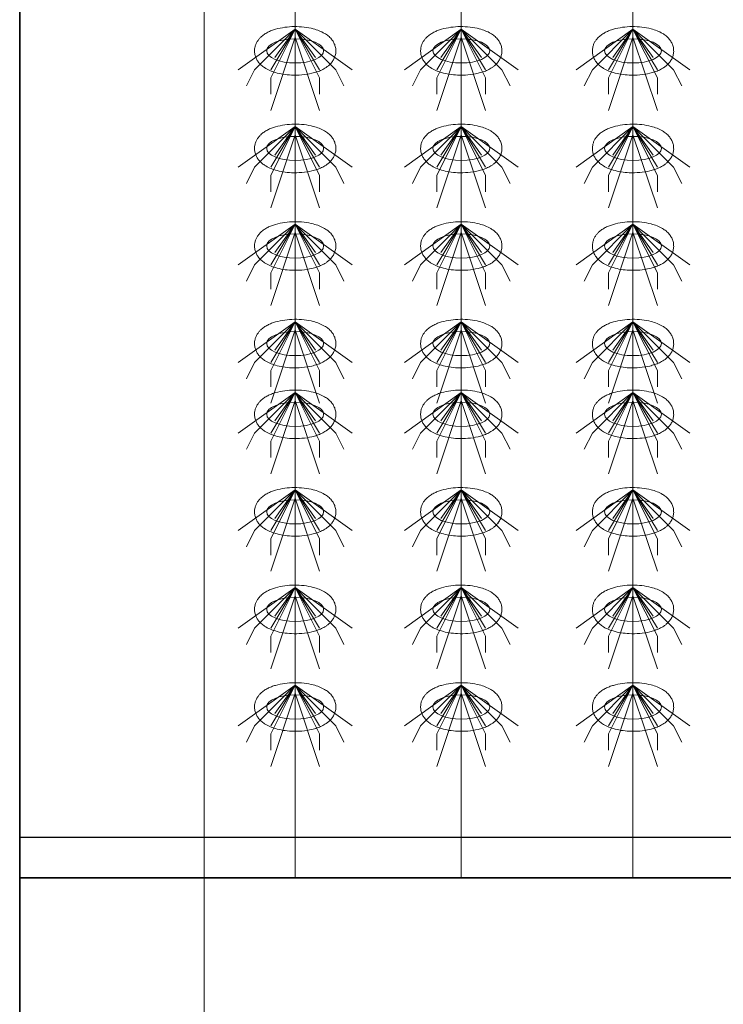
# Model space of a CAD drawing. Header units: metres. Extents: x 703769 to 722343, y 4313031 to 4317457.
# Tile 8 of 256: x 707623.93 to 707629.12, y 4313301.2 to 4313308.46. Entities that reach past the tile are written whole.
import ezdxf

# ---------------------------------------------------------------- set-up
doc = ezdxf.new("R2010")
doc.units = ezdxf.units.M
doc.header["$LTSCALE"] = 0.5
for name, color, linetype, lineweight in [('00回流污泥管', 4, 'Continuous', 9), ('粗实线层', 7, 'Continuous', 35), ('设备', 6, 'Continuous', 18)]:
    doc.layers.add(name, color=color, linetype=linetype, lineweight=lineweight)

# ---------------------------------------------------------------- blocks, each defined once
blk = doc.blocks.new('hh_1')
at = {"layer": '设备'}
for p, q in [((-268840, 164960), (-268910, 164910)), ((-268840, 164960), (-268890, 164910)), ((-268840, 164960), (-268870, 164900)), ((-268840, 164960), (-268870, 164910)), ((-268840, 164960), (-268865, 164925)), ((-268840, 164960), (-268790, 164910)), ((-268840, 164960), (-268815, 164925)), ((-268840, 164960), (-268770, 164910)), ((-268840, 164960), (-268810, 164910)), ((-268840, 164960), (-268810, 164900)), ((-268840, 164950), (-268870, 164860)), ((-268840, 164950), (-268810, 164860)), ((-268890, 164910), (-268900, 164890)), ((-268790, 164910), (-268780, 164890)), ((-268870, 164900), (-268870, 164880)), ((-268810, 164900), (-268810, 164880))]:
    blk.add_line(p, q, dxfattribs=at)
blk = doc.blocks.new('dawda')
at = {"color": 7}
for p, q in [((521541.6, 30973.4), (521541.6, 33623.4)), ((521541.6, 31373.4), (525541.6, 31373.4))]:
    blk.add_line(p, q, dxfattribs=at)
at = {"color": 7, "linetype": 'ByBlock', "lineweight": 30}
for p, q in [((521541.6, 31423.4), (525541.6, 31423.4)), ((521846.6, 31373.4), (525541.6, 31373.4))]:
    blk.add_line(p, q, dxfattribs=at)
at = {"layer": '00回流污泥管', "color": 7}
blk.add_line((521768.8, 33249.3), (521768.8, 29996.6), dxfattribs=at)
at = {"layer": '设备', "color": 7}
for p, q in [((521880.6, 33373.4), (521880.6, 31373.4)), ((522085, 33373.4), (522085, 31373.4)), ((522296.3, 33373.4), (522296.3, 31373.4))]:
    blk.add_line(p, q, dxfattribs=at)
for centre in [(521880.6, 32390.6), (522085, 32390.6), (522296.3, 32390.6), (521880.6, 32270.6), (522085, 32270.6), (522296.3, 32270.6), (521880.6, 32150.6), (522085, 32150.6), (522296.3, 32150.6), (521880.6, 32030.6), (522085, 32030.6), (522296.3, 32030.6), (521880.6, 31943.6), (522085, 31943.6), (522296.3, 31943.6), (521880.6, 31823.6), (521880.6, 31823.6), (522085, 31823.6), (522085, 31823.6), (522296.3, 31823.6), (522296.3, 31823.6), (521880.6, 31703.6), (522085, 31703.6), (522296.3, 31703.6), (521880.6, 31583.6), (522085, 31583.6), (522296.3, 31583.6)]:
    blk.add_ellipse(centre, major_axis=(-35, 0), ratio=0.42498, dxfattribs=at)
for points in [[(521830.6, 32390.6), (521830.6, 32392), (521830.7, 32393.3), (521831.3, 32396), (521831.7, 32397.3), (521832.6, 32399.8), (521833.2, 32400.9), (521834.5, 32403), (521835.2, 32404), (521836.7, 32405.8), (521837.4, 32406.7), (521839.6, 32408.7), (521840.9, 32409.8), (521843.8, 32411.7), (521845.3, 32412.6), (521848.3, 32414.2), (521849.9, 32414.9), (521853.1, 32416.1), (521854.8, 32416.7), (521860.1, 32418.2), (521863.8, 32419), (521871.6, 32420.1), (521875.6, 32420.4), (521883.6, 32420.5), (521887.6, 32420.3), (521895.4, 32419.4), (521899.2, 32418.7), (521905.4, 32417.1), (521907.8, 32416.3), (521912.5, 32414.4), (521914.7, 32413.3), (521918.4, 32411.2), (521919.9, 32410.2), (521922.7, 32407.9), (521924, 32406.6), (521926.1, 32404), (521927, 32402.8), (521928.5, 32400.2), (521929.1, 32398.7), (521930.1, 32395.7), (521930.5, 32394), (521930.7, 32390.7), (521930.7, 32389), (521930.2, 32385.7), (521929.7, 32384.1), (521928.6, 32381.2), (521927.9, 32379.8), (521926.3, 32377.3), (521925.4, 32376.2), (521923.6, 32374.2), (521922.6, 32373.2), (521920.6, 32371.5), (521919.6, 32370.8), (521916.8, 32368.9), (521915, 32367.9), (521911.3, 32366.2), (521909.4, 32365.4), (521905.4, 32364.1), (521903.4, 32363.5), (521897.3, 32362), (521893.1, 32361.4), (521884.6, 32360.7), (521880.3, 32360.6), (521872.6, 32360.9), (521869.2, 32361.3), (521862.5, 32362.4), (521859.3, 32363.1), (521853.8, 32364.7), (521851.5, 32365.5), (521847.1, 32367.5), (521845, 32368.6), (521841.5, 32370.9), (521840.2, 32371.9), (521837.6, 32374.3), (521836.3, 32375.6), (521834.4, 32378.2), (521833.6, 32379.4), (521832.3, 32382.1), (521831.7, 32383.5), (521830.9, 32386.6), (521830.7, 32388.2), (521830.6, 32390.1), (521830.6, 32390.3), (521830.6, 32390.6)], [(522035, 32390.6), (522035, 32392), (522035.1, 32393.3), (522035.6, 32396), (522036, 32397.3), (522037, 32399.8), (522037.6, 32400.9), (522038.8, 32403), (522039.5, 32404), (522041, 32405.8), (522041.8, 32406.7), (522043.9, 32408.7), (522045.3, 32409.8), (522048.2, 32411.7), (522049.6, 32412.6), (522052.7, 32414.2), (522054.3, 32414.9), (522057.5, 32416.1), (522059.1, 32416.7), (522064.4, 32418.2), (522068.2, 32419), (522075.9, 32420.1), (522079.9, 32420.4), (522087.9, 32420.5), (522091.9, 32420.3), (522099.7, 32419.4), (522103.6, 32418.7), (522109.7, 32417.1), (522112.2, 32416.3), (522116.8, 32414.4), (522119.1, 32413.3), (522122.7, 32411.2), (522124.2, 32410.2), (522127, 32407.9), (522128.4, 32406.6), (522130.5, 32404), (522131.3, 32402.8), (522132.8, 32400.2), (522133.5, 32398.7), (522134.5, 32395.7), (522134.8, 32394), (522135.1, 32390.7), (522135, 32389), (522134.5, 32385.7), (522134.1, 32384.1), (522132.9, 32381.2), (522132.2, 32379.8), (522130.6, 32377.3), (522129.8, 32376.2), (522127.9, 32374.2), (522127, 32373.2), (522125, 32371.5), (522123.9, 32370.8), (522121.1, 32368.9), (522119.3, 32367.9), (522115.6, 32366.2), (522113.7, 32365.4), (522109.8, 32364.1), (522107.7, 32363.5), (522101.6, 32362), (522097.5, 32361.4), (522089, 32360.7), (522084.7, 32360.6), (522077, 32360.9), (522073.5, 32361.3), (522066.9, 32362.4), (522063.7, 32363.1), (522058.2, 32364.7), (522055.9, 32365.5), (522051.5, 32367.5), (522049.3, 32368.6), (522045.9, 32370.9), (522044.5, 32371.9), (522041.9, 32374.3), (522040.7, 32375.6), (522038.7, 32378.2), (522038, 32379.4), (522036.6, 32382.1), (522036.1, 32383.5), (522035.3, 32386.6), (522035, 32388.2), (522035, 32390.1), (522035, 32390.3), (522035, 32390.6)], [(522246.3, 32390.6), (522246.3, 32392), (522246.4, 32393.3), (522247, 32396), (522247.4, 32397.3), (522248.3, 32399.8), (522248.9, 32400.9), (522250.2, 32403), (522250.9, 32404), (522252.4, 32405.8), (522253.1, 32406.7), (522255.3, 32408.7), (522256.6, 32409.8), (522259.5, 32411.7), (522261, 32412.6), (522264, 32414.2), (522265.6, 32414.9), (522268.8, 32416.1), (522270.5, 32416.7), (522275.8, 32418.2), (522279.5, 32419), (522287.3, 32420.1), (522291.3, 32420.4), (522299.3, 32420.5), (522303.3, 32420.3), (522311.1, 32419.4), (522314.9, 32418.7), (522321.1, 32417.1), (522323.5, 32416.3), (522328.2, 32414.4), (522330.4, 32413.3), (522334.1, 32411.2), (522335.6, 32410.2), (522338.4, 32407.9), (522339.7, 32406.6), (522341.8, 32404), (522342.7, 32402.8), (522344.2, 32400.2), (522344.8, 32398.7), (522345.8, 32395.7), (522346.2, 32394), (522346.4, 32390.7), (522346.4, 32389), (522345.9, 32385.7), (522345.4, 32384.1), (522344.3, 32381.2), (522343.6, 32379.8), (522342, 32377.3), (522341.1, 32376.2), (522339.3, 32374.2), (522338.3, 32373.2), (522336.3, 32371.5), (522335.3, 32370.8), (522332.5, 32368.9), (522330.7, 32367.9), (522327, 32366.2), (522325.1, 32365.4), (522321.1, 32364.1), (522319.1, 32363.5), (522313, 32362), (522308.8, 32361.4), (522300.3, 32360.7), (522296, 32360.6), (522288.3, 32360.9), (522284.9, 32361.3), (522278.2, 32362.4), (522275, 32363.1), (522269.5, 32364.7), (522267.2, 32365.5), (522262.8, 32367.5), (522260.7, 32368.6), (522257.2, 32370.9), (522255.9, 32371.9), (522253.3, 32374.3), (522252, 32375.6), (522250.1, 32378.2), (522249.3, 32379.4), (522248, 32382.1), (522247.4, 32383.5), (522246.6, 32386.6), (522246.4, 32388.2), (522246.3, 32390.1), (522246.3, 32390.3), (522246.3, 32390.6)], [(521830.6, 32270.6), (521830.6, 32272), (521830.7, 32273.3), (521831.3, 32276), (521831.7, 32277.3), (521832.6, 32279.8), (521833.2, 32280.9), (521834.5, 32283), (521835.2, 32284), (521836.7, 32285.8), (521837.4, 32286.7), (521839.6, 32288.7), (521840.9, 32289.8), (521843.8, 32291.7), (521845.3, 32292.6), (521848.3, 32294.2), (521849.9, 32294.9), (521853.1, 32296.1), (521854.8, 32296.7), (521860.1, 32298.2), (521863.8, 32299), (521871.6, 32300.1), (521875.6, 32300.4), (521883.6, 32300.5), (521887.6, 32300.3), (521895.4, 32299.4), (521899.2, 32298.7), (521905.4, 32297.1), (521907.8, 32296.3), (521912.5, 32294.4), (521914.7, 32293.3), (521918.4, 32291.2), (521919.9, 32290.2), (521922.7, 32287.9), (521924, 32286.6), (521926.1, 32284), (521927, 32282.8), (521928.5, 32280.2), (521929.1, 32278.7), (521930.1, 32275.7), (521930.5, 32274), (521930.7, 32270.7), (521930.7, 32269), (521930.2, 32265.7), (521929.7, 32264.1), (521928.6, 32261.2), (521927.9, 32259.8), (521926.3, 32257.3), (521925.4, 32256.2), (521923.6, 32254.2), (521922.6, 32253.2), (521920.6, 32251.5), (521919.6, 32250.8), (521916.8, 32248.9), (521915, 32247.9), (521911.3, 32246.2), (521909.4, 32245.4), (521905.4, 32244.1), (521903.4, 32243.5), (521897.3, 32242), (521893.1, 32241.4), (521884.6, 32240.7), (521880.3, 32240.6), (521872.6, 32240.9), (521869.2, 32241.3), (521862.5, 32242.4), (521859.3, 32243.1), (521853.8, 32244.7), (521851.5, 32245.5), (521847.1, 32247.5), (521845, 32248.6), (521841.5, 32250.9), (521840.2, 32251.9), (521837.6, 32254.3), (521836.3, 32255.6), (521834.4, 32258.2), (521833.6, 32259.4), (521832.3, 32262.1), (521831.7, 32263.5), (521830.9, 32266.6), (521830.7, 32268.2), (521830.6, 32270.1), (521830.6, 32270.3), (521830.6, 32270.6)], [(522035, 32270.6), (522035, 32272), (522035.1, 32273.3), (522035.6, 32276), (522036, 32277.3), (522037, 32279.8), (522037.6, 32280.9), (522038.8, 32283), (522039.5, 32284), (522041, 32285.8), (522041.8, 32286.7), (522043.9, 32288.7), (522045.3, 32289.8), (522048.2, 32291.7), (522049.6, 32292.6), (522052.7, 32294.2), (522054.3, 32294.9), (522057.5, 32296.1), (522059.1, 32296.7), (522064.4, 32298.2), (522068.2, 32299), (522075.9, 32300.1), (522079.9, 32300.4), (522087.9, 32300.5), (522091.9, 32300.3), (522099.7, 32299.4), (522103.6, 32298.7), (522109.7, 32297.1), (522112.2, 32296.3), (522116.8, 32294.4), (522119.1, 32293.3), (522122.7, 32291.2), (522124.2, 32290.2), (522127, 32287.9), (522128.4, 32286.6), (522130.5, 32284), (522131.3, 32282.8), (522132.8, 32280.2), (522133.5, 32278.7), (522134.5, 32275.7), (522134.8, 32274), (522135.1, 32270.7), (522135, 32269), (522134.5, 32265.7), (522134.1, 32264.1), (522132.9, 32261.2), (522132.2, 32259.8), (522130.6, 32257.3), (522129.8, 32256.2), (522127.9, 32254.2), (522127, 32253.2), (522125, 32251.5), (522123.9, 32250.8), (522121.1, 32248.9), (522119.3, 32247.9), (522115.6, 32246.2), (522113.7, 32245.4), (522109.8, 32244.1), (522107.7, 32243.5), (522101.6, 32242), (522097.5, 32241.4), (522089, 32240.7), (522084.7, 32240.6), (522077, 32240.9), (522073.5, 32241.3), (522066.9, 32242.4), (522063.7, 32243.1), (522058.2, 32244.7), (522055.9, 32245.5), (522051.5, 32247.5), (522049.3, 32248.6), (522045.9, 32250.9), (522044.5, 32251.9), (522041.9, 32254.3), (522040.7, 32255.6), (522038.7, 32258.2), (522038, 32259.4), (522036.6, 32262.1), (522036.1, 32263.5), (522035.3, 32266.6), (522035, 32268.2), (522035, 32270.1), (522035, 32270.3), (522035, 32270.6)], [(522246.3, 32270.6), (522246.3, 32272), (522246.4, 32273.3), (522247, 32276), (522247.4, 32277.3), (522248.3, 32279.8), (522248.9, 32280.9), (522250.2, 32283), (522250.9, 32284), (522252.4, 32285.8), (522253.1, 32286.7), (522255.3, 32288.7), (522256.6, 32289.8), (522259.5, 32291.7), (522261, 32292.6), (522264, 32294.2), (522265.6, 32294.9), (522268.8, 32296.1), (522270.5, 32296.7), (522275.8, 32298.2), (522279.5, 32299), (522287.3, 32300.1), (522291.3, 32300.4), (522299.3, 32300.5), (522303.3, 32300.3), (522311.1, 32299.4), (522314.9, 32298.7), (522321.1, 32297.1), (522323.5, 32296.3), (522328.2, 32294.4), (522330.4, 32293.3), (522334.1, 32291.2), (522335.6, 32290.2), (522338.4, 32287.9), (522339.7, 32286.6), (522341.8, 32284), (522342.7, 32282.8), (522344.2, 32280.2), (522344.8, 32278.7), (522345.8, 32275.7), (522346.2, 32274), (522346.4, 32270.7), (522346.4, 32269), (522345.9, 32265.7), (522345.4, 32264.1), (522344.3, 32261.2), (522343.6, 32259.8), (522342, 32257.3), (522341.1, 32256.2), (522339.3, 32254.2), (522338.3, 32253.2), (522336.3, 32251.5), (522335.3, 32250.8), (522332.5, 32248.9), (522330.7, 32247.9), (522327, 32246.2), (522325.1, 32245.4), (522321.1, 32244.1), (522319.1, 32243.5), (522313, 32242), (522308.8, 32241.4), (522300.3, 32240.7), (522296, 32240.6), (522288.3, 32240.9), (522284.9, 32241.3), (522278.2, 32242.4), (522275, 32243.1), (522269.5, 32244.7), (522267.2, 32245.5), (522262.8, 32247.5), (522260.7, 32248.6), (522257.2, 32250.9), (522255.9, 32251.9), (522253.3, 32254.3), (522252, 32255.6), (522250.1, 32258.2), (522249.3, 32259.4), (522248, 32262.1), (522247.4, 32263.5), (522246.6, 32266.6), (522246.4, 32268.2), (522246.3, 32270.1), (522246.3, 32270.3), (522246.3, 32270.6)], [(521830.6, 32150.6), (521830.6, 32152), (521830.7, 32153.3), (521831.3, 32156), (521831.7, 32157.3), (521832.6, 32159.8), (521833.2, 32160.9), (521834.5, 32163), (521835.2, 32164), (521836.7, 32165.8), (521837.4, 32166.7), (521839.6, 32168.7), (521840.9, 32169.8), (521843.8, 32171.7), (521845.3, 32172.6), (521848.3, 32174.2), (521849.9, 32174.9), (521853.1, 32176.1), (521854.8, 32176.7), (521860.1, 32178.2), (521863.8, 32179), (521871.6, 32180.1), (521875.6, 32180.4), (521883.6, 32180.5), (521887.6, 32180.3), (521895.4, 32179.4), (521899.2, 32178.7), (521905.4, 32177.1), (521907.8, 32176.3), (521912.5, 32174.4), (521914.7, 32173.3), (521918.4, 32171.2), (521919.9, 32170.2), (521922.7, 32167.9), (521924, 32166.6), (521926.1, 32164), (521927, 32162.8), (521928.5, 32160.2), (521929.1, 32158.7), (521930.1, 32155.7), (521930.5, 32154), (521930.7, 32150.7), (521930.7, 32149), (521930.2, 32145.7), (521929.7, 32144.1), (521928.6, 32141.2), (521927.9, 32139.8), (521926.3, 32137.3), (521925.4, 32136.2), (521923.6, 32134.2), (521922.6, 32133.2), (521920.6, 32131.5), (521919.6, 32130.8), (521916.8, 32128.9), (521915, 32127.9), (521911.3, 32126.2), (521909.4, 32125.4), (521905.4, 32124.1), (521903.4, 32123.5), (521897.3, 32122), (521893.1, 32121.4), (521884.6, 32120.7), (521880.3, 32120.6), (521872.6, 32120.9), (521869.2, 32121.3), (521862.5, 32122.4), (521859.3, 32123.1), (521853.8, 32124.7), (521851.5, 32125.5), (521847.1, 32127.5), (521845, 32128.6), (521841.5, 32130.9), (521840.2, 32131.9), (521837.6, 32134.3), (521836.3, 32135.6), (521834.4, 32138.2), (521833.6, 32139.4), (521832.3, 32142.1), (521831.7, 32143.5), (521830.9, 32146.6), (521830.7, 32148.2), (521830.6, 32150.1), (521830.6, 32150.3), (521830.6, 32150.6)], [(522035, 32150.6), (522035, 32152), (522035.1, 32153.3), (522035.6, 32156), (522036, 32157.3), (522037, 32159.8), (522037.6, 32160.9), (522038.8, 32163), (522039.5, 32164), (522041, 32165.8), (522041.8, 32166.7), (522043.9, 32168.7), (522045.3, 32169.8), (522048.2, 32171.7), (522049.6, 32172.6), (522052.7, 32174.2), (522054.3, 32174.9), (522057.5, 32176.1), (522059.1, 32176.7), (522064.4, 32178.2), (522068.2, 32179), (522075.9, 32180.1), (522079.9, 32180.4), (522087.9, 32180.5), (522091.9, 32180.3), (522099.7, 32179.4), (522103.6, 32178.7), (522109.7, 32177.1), (522112.2, 32176.3), (522116.8, 32174.4), (522119.1, 32173.3), (522122.7, 32171.2), (522124.2, 32170.2), (522127, 32167.9), (522128.4, 32166.6), (522130.5, 32164), (522131.3, 32162.8), (522132.8, 32160.2), (522133.5, 32158.7), (522134.5, 32155.7), (522134.8, 32154), (522135.1, 32150.7), (522135, 32149), (522134.5, 32145.7), (522134.1, 32144.1), (522132.9, 32141.2), (522132.2, 32139.8), (522130.6, 32137.3), (522129.8, 32136.2), (522127.9, 32134.2), (522127, 32133.2), (522125, 32131.5), (522123.9, 32130.8), (522121.1, 32128.9), (522119.3, 32127.9), (522115.6, 32126.2), (522113.7, 32125.4), (522109.8, 32124.1), (522107.7, 32123.5), (522101.6, 32122), (522097.5, 32121.4), (522089, 32120.7), (522084.7, 32120.6), (522077, 32120.9), (522073.5, 32121.3), (522066.9, 32122.4), (522063.7, 32123.1), (522058.2, 32124.7), (522055.9, 32125.5), (522051.5, 32127.5), (522049.3, 32128.6), (522045.9, 32130.9), (522044.5, 32131.9), (522041.9, 32134.3), (522040.7, 32135.6), (522038.7, 32138.2), (522038, 32139.4), (522036.6, 32142.1), (522036.1, 32143.5), (522035.3, 32146.6), (522035, 32148.2), (522035, 32150.1), (522035, 32150.3), (522035, 32150.6)], [(522246.3, 32150.6), (522246.3, 32152), (522246.4, 32153.3), (522247, 32156), (522247.4, 32157.3), (522248.3, 32159.8), (522248.9, 32160.9), (522250.2, 32163), (522250.9, 32164), (522252.4, 32165.8), (522253.1, 32166.7), (522255.3, 32168.7), (522256.6, 32169.8), (522259.5, 32171.7), (522261, 32172.6), (522264, 32174.2), (522265.6, 32174.9), (522268.8, 32176.1), (522270.5, 32176.7), (522275.8, 32178.2), (522279.5, 32179), (522287.3, 32180.1), (522291.3, 32180.4), (522299.3, 32180.5), (522303.3, 32180.3), (522311.1, 32179.4), (522314.9, 32178.7), (522321.1, 32177.1), (522323.5, 32176.3), (522328.2, 32174.4), (522330.4, 32173.3), (522334.1, 32171.2), (522335.6, 32170.2), (522338.4, 32167.9), (522339.7, 32166.6), (522341.8, 32164), (522342.7, 32162.8), (522344.2, 32160.2), (522344.8, 32158.7), (522345.8, 32155.7), (522346.2, 32154), (522346.4, 32150.7), (522346.4, 32149), (522345.9, 32145.7), (522345.4, 32144.1), (522344.3, 32141.2), (522343.6, 32139.8), (522342, 32137.3), (522341.1, 32136.2), (522339.3, 32134.2), (522338.3, 32133.2), (522336.3, 32131.5), (522335.3, 32130.8), (522332.5, 32128.9), (522330.7, 32127.9), (522327, 32126.2), (522325.1, 32125.4), (522321.1, 32124.1), (522319.1, 32123.5), (522313, 32122), (522308.8, 32121.4), (522300.3, 32120.7), (522296, 32120.6), (522288.3, 32120.9), (522284.9, 32121.3), (522278.2, 32122.4), (522275, 32123.1), (522269.5, 32124.7), (522267.2, 32125.5), (522262.8, 32127.5), (522260.7, 32128.6), (522257.2, 32130.9), (522255.9, 32131.9), (522253.3, 32134.3), (522252, 32135.6), (522250.1, 32138.2), (522249.3, 32139.4), (522248, 32142.1), (522247.4, 32143.5), (522246.6, 32146.6), (522246.4, 32148.2), (522246.3, 32150.1), (522246.3, 32150.3), (522246.3, 32150.6)], [(521830.6, 32030.6), (521830.6, 32032), (521830.7, 32033.3), (521831.3, 32036), (521831.7, 32037.3), (521832.6, 32039.8), (521833.2, 32040.9), (521834.5, 32043), (521835.2, 32044), (521836.7, 32045.8), (521837.4, 32046.7), (521839.6, 32048.7), (521840.9, 32049.8), (521843.8, 32051.7), (521845.3, 32052.6), (521848.3, 32054.2), (521849.9, 32054.9), (521853.1, 32056.1), (521854.8, 32056.7), (521860.1, 32058.2), (521863.8, 32059), (521871.6, 32060.1), (521875.6, 32060.4), (521883.6, 32060.5), (521887.6, 32060.3), (521895.4, 32059.4), (521899.2, 32058.7), (521905.4, 32057.1), (521907.8, 32056.3), (521912.5, 32054.4), (521914.7, 32053.3), (521918.4, 32051.2), (521919.9, 32050.2), (521922.7, 32047.9), (521924, 32046.6), (521926.1, 32044), (521927, 32042.8), (521928.5, 32040.2), (521929.1, 32038.7), (521930.1, 32035.7), (521930.5, 32034), (521930.7, 32030.7), (521930.7, 32029), (521930.2, 32025.7), (521929.7, 32024.1), (521928.6, 32021.2), (521927.9, 32019.8), (521926.3, 32017.3), (521925.4, 32016.2), (521923.6, 32014.2), (521922.6, 32013.2), (521920.6, 32011.5), (521919.6, 32010.8), (521916.8, 32008.9), (521915, 32007.9), (521911.3, 32006.2), (521909.4, 32005.4), (521905.4, 32004.1), (521903.4, 32003.5), (521897.3, 32002), (521893.1, 32001.4), (521884.6, 32000.7), (521880.3, 32000.6), (521872.6, 32000.9), (521869.2, 32001.3), (521862.5, 32002.4), (521859.3, 32003.1), (521853.8, 32004.7), (521851.5, 32005.5), (521847.1, 32007.5), (521845, 32008.6), (521841.5, 32010.9), (521840.2, 32011.9), (521837.6, 32014.3), (521836.3, 32015.6), (521834.4, 32018.2), (521833.6, 32019.4), (521832.3, 32022.1), (521831.7, 32023.5), (521830.9, 32026.6), (521830.7, 32028.2), (521830.6, 32030.1), (521830.6, 32030.3), (521830.6, 32030.6)], [(522035, 32030.6), (522035, 32032), (522035.1, 32033.3), (522035.6, 32036), (522036, 32037.3), (522037, 32039.8), (522037.6, 32040.9), (522038.8, 32043), (522039.5, 32044), (522041, 32045.8), (522041.8, 32046.7), (522043.9, 32048.7), (522045.3, 32049.8), (522048.2, 32051.7), (522049.6, 32052.6), (522052.7, 32054.2), (522054.3, 32054.9), (522057.5, 32056.1), (522059.1, 32056.7), (522064.4, 32058.2), (522068.2, 32059), (522075.9, 32060.1), (522079.9, 32060.4), (522087.9, 32060.5), (522091.9, 32060.3), (522099.7, 32059.4), (522103.6, 32058.7), (522109.7, 32057.1), (522112.2, 32056.3), (522116.8, 32054.4), (522119.1, 32053.3), (522122.8, 32051.2), (522124.2, 32050.2), (522127, 32047.9), (522128.4, 32046.6), (522130.5, 32044), (522131.3, 32042.8), (522132.8, 32040.2), (522133.5, 32038.7), (522134.5, 32035.7), (522134.8, 32034), (522135.1, 32030.7), (522135, 32029), (522134.5, 32025.7), (522134.1, 32024.1), (522132.9, 32021.2), (522132.2, 32019.8), (522130.6, 32017.3), (522129.8, 32016.2), (522127.9, 32014.2), (522127, 32013.2), (522125, 32011.5), (522123.9, 32010.8), (522121.1, 32008.9), (522119.4, 32007.9), (522115.6, 32006.2), (522113.7, 32005.4), (522109.8, 32004.1), (522107.7, 32003.5), (522101.7, 32002), (522097.5, 32001.4), (522089, 32000.7), (522084.7, 32000.6), (522077, 32000.9), (522073.5, 32001.3), (522066.9, 32002.4), (522063.7, 32003.1), (522058.2, 32004.7), (522055.9, 32005.5), (522051.5, 32007.5), (522049.3, 32008.6), (522045.9, 32010.9), (522044.5, 32011.9), (522041.9, 32014.3), (522040.7, 32015.6), (522038.7, 32018.2), (522038, 32019.4), (522036.6, 32022.1), (522036.1, 32023.5), (522035.3, 32026.6), (522035, 32028.2), (522035, 32030.1), (522035, 32030.3), (522035, 32030.6)], [(522246.3, 32030.6), (522246.3, 32032), (522246.4, 32033.3), (522247, 32036), (522247.4, 32037.3), (522248.3, 32039.8), (522248.9, 32040.9), (522250.2, 32043), (522250.9, 32044), (522252.4, 32045.8), (522253.1, 32046.7), (522255.3, 32048.7), (522256.6, 32049.8), (522259.5, 32051.7), (522261, 32052.6), (522264, 32054.2), (522265.6, 32054.9), (522268.8, 32056.1), (522270.5, 32056.7), (522275.8, 32058.2), (522279.5, 32059), (522287.3, 32060.1), (522291.3, 32060.4), (522299.3, 32060.5), (522303.3, 32060.3), (522311.1, 32059.4), (522314.9, 32058.7), (522321.1, 32057.1), (522323.5, 32056.3), (522328.2, 32054.4), (522330.4, 32053.3), (522334.1, 32051.2), (522335.6, 32050.2), (522338.4, 32047.9), (522339.7, 32046.6), (522341.8, 32044), (522342.7, 32042.8), (522344.2, 32040.2), (522344.8, 32038.7), (522345.8, 32035.7), (522346.2, 32034), (522346.4, 32030.7), (522346.4, 32029), (522345.9, 32025.7), (522345.4, 32024.1), (522344.3, 32021.2), (522343.6, 32019.8), (522342, 32017.3), (522341.1, 32016.2), (522339.3, 32014.2), (522338.3, 32013.2), (522336.3, 32011.5), (522335.3, 32010.8), (522332.5, 32008.9), (522330.7, 32007.9), (522327, 32006.2), (522325.1, 32005.4), (522321.1, 32004.1), (522319.1, 32003.5), (522313, 32002), (522308.8, 32001.4), (522300.4, 32000.7), (522296, 32000.6), (522288.3, 32000.9), (522284.9, 32001.3), (522278.2, 32002.4), (522275, 32003.1), (522269.5, 32004.7), (522267.2, 32005.5), (522262.8, 32007.5), (522260.7, 32008.6), (522257.2, 32010.9), (522255.9, 32011.9), (522253.3, 32014.3), (522252, 32015.6), (522250.1, 32018.2), (522249.3, 32019.4), (522248, 32022.1), (522247.4, 32023.5), (522246.6, 32026.6), (522246.4, 32028.2), (522246.3, 32030.1), (522246.3, 32030.3), (522246.3, 32030.6)], [(521830.6, 31943.6), (521830.6, 31945), (521830.7, 31946.4), (521831.3, 31949.1), (521831.7, 31950.4), (521832.6, 31952.8), (521833.2, 31954), (521834.5, 31956.1), (521835.2, 31957.1), (521836.7, 31958.9), (521837.4, 31959.7), (521839.6, 31961.7), (521840.9, 31962.8), (521843.8, 31964.8), (521845.3, 31965.7), (521848.3, 31967.2), (521849.9, 31967.9), (521853.1, 31969.2), (521854.8, 31969.7), (521860.1, 31971.3), (521863.8, 31972.1), (521871.6, 31973.2), (521875.6, 31973.4), (521883.6, 31973.5), (521887.6, 31973.3), (521895.4, 31972.4), (521899.2, 31971.7), (521905.4, 31970.1), (521907.8, 31969.3), (521912.5, 31967.5), (521914.7, 31966.4), (521918.4, 31964.2), (521919.9, 31963.2), (521922.7, 31960.9), (521924, 31959.6), (521926.1, 31957), (521927, 31955.8), (521928.5, 31953.2), (521929.1, 31951.8), (521930.1, 31948.7), (521930.5, 31947.1), (521930.7, 31943.8), (521930.7, 31942.1), (521930.2, 31938.8), (521929.8, 31937.2), (521928.6, 31934.2), (521927.9, 31932.9), (521926.3, 31930.4), (521925.4, 31929.3), (521923.6, 31927.2), (521922.6, 31926.3), (521920.6, 31924.6), (521919.6, 31923.8), (521916.8, 31922), (521915, 31921), (521911.3, 31919.2), (521909.4, 31918.5), (521905.4, 31917.1), (521903.4, 31916.5), (521897.3, 31915.1), (521893.1, 31914.4), (521884.7, 31913.7), (521880.3, 31913.6), (521872.6, 31914), (521869.2, 31914.3), (521862.5, 31915.4), (521859.3, 31916.1), (521853.8, 31917.8), (521851.5, 31918.6), (521847.1, 31920.5), (521845, 31921.7), (521841.5, 31923.9), (521840.2, 31925), (521837.6, 31927.3), (521836.3, 31928.6), (521834.4, 31931.3), (521833.6, 31932.5), (521832.3, 31935.1), (521831.7, 31936.6), (521830.9, 31939.6), (521830.7, 31941.2), (521830.6, 31943.1), (521830.6, 31943.4), (521830.6, 31943.6)], [(522035, 31943.6), (522035, 31945), (522035.1, 31946.4), (522035.6, 31949.1), (522036, 31950.4), (522037, 31952.8), (522037.6, 31954), (522038.8, 31956.1), (522039.5, 31957.1), (522041, 31958.9), (522041.8, 31959.7), (522043.9, 31961.7), (522045.3, 31962.8), (522048.2, 31964.8), (522049.6, 31965.7), (522052.7, 31967.2), (522054.3, 31967.9), (522057.5, 31969.2), (522059.1, 31969.7), (522064.4, 31971.3), (522068.2, 31972.1), (522075.9, 31973.2), (522079.9, 31973.4), (522087.9, 31973.5), (522091.9, 31973.3), (522099.7, 31972.4), (522103.6, 31971.7), (522109.7, 31970.1), (522112.2, 31969.3), (522116.8, 31967.5), (522119.1, 31966.4), (522122.8, 31964.2), (522124.2, 31963.2), (522127, 31960.9), (522128.4, 31959.6), (522130.5, 31957), (522131.3, 31955.8), (522132.8, 31953.2), (522133.5, 31951.8), (522134.5, 31948.7), (522134.8, 31947.1), (522135.1, 31943.8), (522135, 31942.1), (522134.5, 31938.8), (522134.1, 31937.2), (522133, 31934.2), (522132.2, 31932.9), (522130.7, 31930.4), (522129.8, 31929.3), (522127.9, 31927.2), (522127, 31926.3), (522125, 31924.6), (522123.9, 31923.8), (522121.1, 31922), (522119.4, 31921), (522115.6, 31919.2), (522113.7, 31918.5), (522109.8, 31917.1), (522107.7, 31916.5), (522101.7, 31915.1), (522097.5, 31914.4), (522089, 31913.7), (522084.7, 31913.6), (522077, 31914), (522073.5, 31914.3), (522066.9, 31915.4), (522063.7, 31916.1), (522058.2, 31917.8), (522055.9, 31918.6), (522051.5, 31920.5), (522049.3, 31921.7), (522045.9, 31923.9), (522044.5, 31925), (522041.9, 31927.3), (522040.7, 31928.6), (522038.7, 31931.3), (522038, 31932.5), (522036.7, 31935.1), (522036.1, 31936.6), (522035.3, 31939.6), (522035, 31941.2), (522035, 31943.1), (522035, 31943.4), (522035, 31943.6)], [(522246.3, 31943.6), (522246.3, 31945), (522246.4, 31946.4), (522247, 31949.1), (522247.4, 31950.4), (522248.3, 31952.8), (522248.9, 31954), (522250.2, 31956.1), (522250.9, 31957.1), (522252.4, 31958.9), (522253.1, 31959.7), (522255.3, 31961.7), (522256.6, 31962.8), (522259.5, 31964.8), (522261, 31965.7), (522264, 31967.2), (522265.6, 31967.9), (522268.8, 31969.2), (522270.5, 31969.7), (522275.8, 31971.3), (522279.5, 31972.1), (522287.3, 31973.2), (522291.3, 31973.4), (522299.3, 31973.5), (522303.3, 31973.3), (522311.1, 31972.4), (522314.9, 31971.7), (522321.1, 31970.1), (522323.5, 31969.3), (522328.2, 31967.5), (522330.4, 31966.4), (522334.1, 31964.2), (522335.6, 31963.2), (522338.4, 31960.9), (522339.7, 31959.6), (522341.8, 31957), (522342.7, 31955.8), (522344.2, 31953.2), (522344.8, 31951.8), (522345.8, 31948.7), (522346.2, 31947.1), (522346.4, 31943.8), (522346.4, 31942.1), (522345.9, 31938.8), (522345.5, 31937.2), (522344.3, 31934.2), (522343.6, 31932.9), (522342, 31930.4), (522341.1, 31929.3), (522339.3, 31927.2), (522338.3, 31926.3), (522336.3, 31924.6), (522335.3, 31923.8), (522332.5, 31922), (522330.7, 31921), (522327, 31919.2), (522325.1, 31918.5), (522321.1, 31917.1), (522319.1, 31916.5), (522313, 31915.1), (522308.8, 31914.4), (522300.4, 31913.7), (522296, 31913.6), (522288.3, 31914), (522284.9, 31914.3), (522278.2, 31915.4), (522275, 31916.1), (522269.5, 31917.8), (522267.2, 31918.6), (522262.8, 31920.5), (522260.7, 31921.7), (522257.3, 31923.9), (522255.9, 31925), (522253.3, 31927.3), (522252, 31928.6), (522250.1, 31931.3), (522249.3, 31932.5), (522248, 31935.1), (522247.4, 31936.6), (522246.6, 31939.6), (522246.4, 31941.2), (522246.3, 31943.1), (522246.3, 31943.4), (522246.3, 31943.6)], [(521830.6, 31823.6), (521830.6, 31825), (521830.7, 31826.4), (521831.3, 31829.1), (521831.7, 31830.4), (521832.6, 31832.8), (521833.2, 31834), (521834.5, 31836.1), (521835.2, 31837.1), (521836.7, 31838.9), (521837.4, 31839.7), (521839.6, 31841.7), (521840.9, 31842.8), (521843.8, 31844.8), (521845.3, 31845.7), (521848.3, 31847.2), (521849.9, 31847.9), (521853.1, 31849.2), (521854.8, 31849.7), (521860.1, 31851.3), (521863.8, 31852.1), (521871.6, 31853.2), (521875.6, 31853.4), (521883.6, 31853.5), (521887.6, 31853.3), (521895.4, 31852.4), (521899.2, 31851.7), (521905.4, 31850.1), (521907.8, 31849.3), (521912.5, 31847.5), (521914.7, 31846.4), (521918.4, 31844.2), (521919.9, 31843.2), (521922.7, 31840.9), (521924, 31839.6), (521926.1, 31837), (521927, 31835.8), (521928.5, 31833.2), (521929.1, 31831.8), (521930.1, 31828.7), (521930.5, 31827.1), (521930.7, 31823.8), (521930.7, 31822.1), (521930.2, 31818.8), (521929.7, 31817.2), (521928.6, 31814.2), (521927.9, 31812.9), (521926.3, 31810.4), (521925.4, 31809.3), (521923.6, 31807.2), (521922.6, 31806.3), (521920.6, 31804.6), (521919.6, 31803.8), (521916.8, 31802), (521915, 31801), (521911.3, 31799.2), (521909.4, 31798.5), (521905.4, 31797.1), (521903.4, 31796.5), (521897.3, 31795.1), (521893.1, 31794.4), (521884.6, 31793.7), (521880.3, 31793.6), (521872.6, 31794), (521869.2, 31794.3), (521862.5, 31795.4), (521859.3, 31796.1), (521853.8, 31797.8), (521851.5, 31798.6), (521847.1, 31800.5), (521845, 31801.7), (521841.5, 31803.9), (521840.2, 31805), (521837.6, 31807.3), (521836.3, 31808.6), (521834.4, 31811.3), (521833.6, 31812.5), (521832.3, 31815.1), (521831.7, 31816.6), (521830.9, 31819.6), (521830.7, 31821.2), (521830.6, 31823.1), (521830.6, 31823.4), (521830.6, 31823.6)], [(521830.6, 31823.6), (521830.6, 31825), (521830.7, 31826.4), (521831.3, 31829.1), (521831.7, 31830.4), (521832.6, 31832.8), (521833.2, 31834), (521834.5, 31836.1), (521835.2, 31837.1), (521836.7, 31838.9), (521837.4, 31839.7), (521839.6, 31841.7), (521840.9, 31842.8), (521843.8, 31844.8), (521845.3, 31845.7), (521848.3, 31847.2), (521849.9, 31847.9), (521853.1, 31849.2), (521854.8, 31849.7), (521860.1, 31851.3), (521863.8, 31852.1), (521871.6, 31853.2), (521875.6, 31853.4), (521883.6, 31853.5), (521887.6, 31853.3), (521895.4, 31852.4), (521899.2, 31851.7), (521905.4, 31850.1), (521907.8, 31849.3), (521912.5, 31847.5), (521914.7, 31846.4), (521918.4, 31844.2), (521919.9, 31843.2), (521922.7, 31840.9), (521924, 31839.6), (521926.1, 31837), (521927, 31835.8), (521928.5, 31833.2), (521929.1, 31831.8), (521930.1, 31828.7), (521930.5, 31827.1), (521930.7, 31823.8), (521930.7, 31822.1), (521930.2, 31818.8), (521929.8, 31817.2), (521928.6, 31814.2), (521927.9, 31812.9), (521926.3, 31810.4), (521925.4, 31809.3), (521923.6, 31807.2), (521922.6, 31806.3), (521920.6, 31804.6), (521919.6, 31803.8), (521916.8, 31802), (521915, 31801), (521911.3, 31799.2), (521909.4, 31798.5), (521905.4, 31797.1), (521903.4, 31796.5), (521897.3, 31795.1), (521893.1, 31794.4), (521884.7, 31793.7), (521880.3, 31793.6), (521872.6, 31794), (521869.2, 31794.3), (521862.5, 31795.4), (521859.3, 31796.1), (521853.8, 31797.8), (521851.5, 31798.6), (521847.1, 31800.5), (521845, 31801.7), (521841.5, 31803.9), (521840.2, 31805), (521837.6, 31807.3), (521836.3, 31808.6), (521834.4, 31811.3), (521833.6, 31812.5), (521832.3, 31815.1), (521831.7, 31816.6), (521830.9, 31819.6), (521830.7, 31821.2), (521830.6, 31823.1), (521830.6, 31823.4), (521830.6, 31823.6)], [(522035, 31823.6), (522035, 31825), (522035.1, 31826.4), (522035.6, 31829.1), (522036, 31830.4), (522037, 31832.8), (522037.6, 31834), (522038.8, 31836.1), (522039.5, 31837.1), (522041, 31838.9), (522041.8, 31839.7), (522043.9, 31841.7), (522045.3, 31842.8), (522048.2, 31844.8), (522049.6, 31845.7), (522052.7, 31847.2), (522054.3, 31847.9), (522057.5, 31849.2), (522059.1, 31849.7), (522064.4, 31851.3), (522068.2, 31852.1), (522075.9, 31853.2), (522079.9, 31853.4), (522087.9, 31853.5), (522091.9, 31853.3), (522099.7, 31852.4), (522103.6, 31851.7), (522109.7, 31850.1), (522112.2, 31849.3), (522116.8, 31847.5), (522119.1, 31846.4), (522122.8, 31844.2), (522124.2, 31843.2), (522127, 31840.9), (522128.4, 31839.6), (522130.5, 31837), (522131.3, 31835.8), (522132.8, 31833.2), (522133.5, 31831.8), (522134.5, 31828.7), (522134.8, 31827.1), (522135.1, 31823.8), (522135, 31822.1), (522134.5, 31818.8), (522134.1, 31817.2), (522132.9, 31814.2), (522132.2, 31812.9), (522130.6, 31810.4), (522129.8, 31809.3), (522127.9, 31807.2), (522127, 31806.3), (522125, 31804.6), (522123.9, 31803.8), (522121.1, 31802), (522119.4, 31801), (522115.6, 31799.2), (522113.7, 31798.5), (522109.8, 31797.1), (522107.7, 31796.5), (522101.7, 31795.1), (522097.5, 31794.4), (522089, 31793.7), (522084.7, 31793.6), (522077, 31794), (522073.5, 31794.3), (522066.9, 31795.4), (522063.7, 31796.1), (522058.2, 31797.8), (522055.9, 31798.6), (522051.5, 31800.5), (522049.3, 31801.7), (522045.9, 31803.9), (522044.5, 31805), (522041.9, 31807.3), (522040.7, 31808.6), (522038.7, 31811.3), (522038, 31812.5), (522036.6, 31815.1), (522036.1, 31816.6), (522035.3, 31819.6), (522035, 31821.2), (522035, 31823.1), (522035, 31823.4), (522035, 31823.6)], [(522035, 31823.6), (522035, 31825), (522035.1, 31826.4), (522035.6, 31829.1), (522036, 31830.4), (522037, 31832.8), (522037.6, 31834), (522038.8, 31836.1), (522039.5, 31837.1), (522041, 31838.9), (522041.8, 31839.7), (522043.9, 31841.7), (522045.3, 31842.8), (522048.2, 31844.8), (522049.6, 31845.7), (522052.7, 31847.2), (522054.3, 31847.9), (522057.5, 31849.2), (522059.1, 31849.7), (522064.4, 31851.3), (522068.2, 31852.1), (522075.9, 31853.2), (522079.9, 31853.4), (522087.9, 31853.5), (522091.9, 31853.3), (522099.7, 31852.4), (522103.6, 31851.7), (522109.7, 31850.1), (522112.2, 31849.3), (522116.8, 31847.5), (522119.1, 31846.4), (522122.8, 31844.2), (522124.2, 31843.2), (522127, 31840.9), (522128.4, 31839.6), (522130.5, 31837), (522131.3, 31835.8), (522132.8, 31833.2), (522133.5, 31831.8), (522134.5, 31828.7), (522134.8, 31827.1), (522135.1, 31823.8), (522135, 31822.1), (522134.5, 31818.8), (522134.1, 31817.2), (522133, 31814.2), (522132.2, 31812.9), (522130.7, 31810.4), (522129.8, 31809.3), (522127.9, 31807.2), (522127, 31806.3), (522125, 31804.6), (522123.9, 31803.8), (522121.1, 31802), (522119.4, 31801), (522115.6, 31799.2), (522113.7, 31798.5), (522109.8, 31797.1), (522107.7, 31796.5), (522101.7, 31795.1), (522097.5, 31794.4), (522089, 31793.7), (522084.7, 31793.6), (522077, 31794), (522073.5, 31794.3), (522066.9, 31795.4), (522063.7, 31796.1), (522058.2, 31797.8), (522055.9, 31798.6), (522051.5, 31800.5), (522049.3, 31801.7), (522045.9, 31803.9), (522044.5, 31805), (522041.9, 31807.3), (522040.7, 31808.6), (522038.7, 31811.3), (522038, 31812.5), (522036.7, 31815.1), (522036.1, 31816.6), (522035.3, 31819.6), (522035, 31821.2), (522035, 31823.1), (522035, 31823.4), (522035, 31823.6)], [(522246.3, 31823.6), (522246.3, 31825), (522246.4, 31826.4), (522247, 31829.1), (522247.4, 31830.4), (522248.3, 31832.8), (522248.9, 31834), (522250.2, 31836.1), (522250.9, 31837.1), (522252.4, 31838.9), (522253.1, 31839.7), (522255.3, 31841.7), (522256.6, 31842.8), (522259.5, 31844.8), (522261, 31845.7), (522264, 31847.2), (522265.6, 31847.9), (522268.8, 31849.2), (522270.5, 31849.7), (522275.8, 31851.3), (522279.5, 31852.1), (522287.3, 31853.2), (522291.3, 31853.4), (522299.3, 31853.5), (522303.3, 31853.3), (522311.1, 31852.4), (522314.9, 31851.7), (522321.1, 31850.1), (522323.5, 31849.3), (522328.2, 31847.5), (522330.4, 31846.4), (522334.1, 31844.2), (522335.6, 31843.2), (522338.4, 31840.9), (522339.7, 31839.6), (522341.8, 31837), (522342.7, 31835.8), (522344.2, 31833.2), (522344.8, 31831.8), (522345.8, 31828.7), (522346.2, 31827.1), (522346.4, 31823.8), (522346.4, 31822.1), (522345.9, 31818.8), (522345.4, 31817.2), (522344.3, 31814.2), (522343.6, 31812.9), (522342, 31810.4), (522341.1, 31809.3), (522339.3, 31807.2), (522338.3, 31806.3), (522336.3, 31804.6), (522335.3, 31803.8), (522332.5, 31802), (522330.7, 31801), (522327, 31799.2), (522325.1, 31798.5), (522321.1, 31797.1), (522319.1, 31796.5), (522313, 31795.1), (522308.8, 31794.4), (522300.4, 31793.7), (522296, 31793.6), (522288.3, 31794), (522284.9, 31794.3), (522278.2, 31795.4), (522275, 31796.1), (522269.5, 31797.8), (522267.2, 31798.6), (522262.8, 31800.5), (522260.7, 31801.7), (522257.2, 31803.9), (522255.9, 31805), (522253.3, 31807.3), (522252, 31808.6), (522250.1, 31811.3), (522249.3, 31812.5), (522248, 31815.1), (522247.4, 31816.6), (522246.6, 31819.6), (522246.4, 31821.2), (522246.3, 31823.1), (522246.3, 31823.4), (522246.3, 31823.6)], [(522246.3, 31823.6), (522246.3, 31825), (522246.4, 31826.4), (522247, 31829.1), (522247.4, 31830.4), (522248.3, 31832.8), (522248.9, 31834), (522250.2, 31836.1), (522250.9, 31837.1), (522252.4, 31838.9), (522253.1, 31839.7), (522255.3, 31841.7), (522256.6, 31842.8), (522259.5, 31844.8), (522261, 31845.7), (522264, 31847.2), (522265.6, 31847.9), (522268.8, 31849.2), (522270.5, 31849.7), (522275.8, 31851.3), (522279.5, 31852.1), (522287.3, 31853.2), (522291.3, 31853.4), (522299.3, 31853.5), (522303.3, 31853.3), (522311.1, 31852.4), (522314.9, 31851.7), (522321.1, 31850.1), (522323.5, 31849.3), (522328.2, 31847.5), (522330.4, 31846.4), (522334.1, 31844.2), (522335.6, 31843.2), (522338.4, 31840.9), (522339.7, 31839.6), (522341.8, 31837), (522342.7, 31835.8), (522344.2, 31833.2), (522344.8, 31831.8), (522345.8, 31828.7), (522346.2, 31827.1), (522346.4, 31823.8), (522346.4, 31822.1), (522345.9, 31818.8), (522345.5, 31817.2), (522344.3, 31814.2), (522343.6, 31812.9), (522342, 31810.4), (522341.1, 31809.3), (522339.3, 31807.2), (522338.3, 31806.3), (522336.3, 31804.6), (522335.3, 31803.8), (522332.5, 31802), (522330.7, 31801), (522327, 31799.2), (522325.1, 31798.5), (522321.1, 31797.1), (522319.1, 31796.5), (522313, 31795.1), (522308.8, 31794.4), (522300.4, 31793.7), (522296, 31793.6), (522288.3, 31794), (522284.9, 31794.3), (522278.2, 31795.4), (522275, 31796.1), (522269.5, 31797.8), (522267.2, 31798.6), (522262.8, 31800.5), (522260.7, 31801.7), (522257.3, 31803.9), (522255.9, 31805), (522253.3, 31807.3), (522252, 31808.6), (522250.1, 31811.3), (522249.3, 31812.5), (522248, 31815.1), (522247.4, 31816.6), (522246.6, 31819.6), (522246.4, 31821.2), (522246.3, 31823.1), (522246.3, 31823.4), (522246.3, 31823.6)], [(521830.6, 31703.6), (521830.6, 31705), (521830.7, 31706.4), (521831.3, 31709.1), (521831.7, 31710.4), (521832.6, 31712.8), (521833.2, 31714), (521834.5, 31716.1), (521835.2, 31717.1), (521836.7, 31718.9), (521837.4, 31719.7), (521839.6, 31721.7), (521840.9, 31722.8), (521843.8, 31724.8), (521845.3, 31725.7), (521848.3, 31727.2), (521849.9, 31727.9), (521853.1, 31729.2), (521854.8, 31729.7), (521860.1, 31731.3), (521863.8, 31732.1), (521871.6, 31733.2), (521875.6, 31733.4), (521883.6, 31733.5), (521887.6, 31733.3), (521895.4, 31732.4), (521899.2, 31731.7), (521905.4, 31730.1), (521907.8, 31729.3), (521912.5, 31727.5), (521914.7, 31726.4), (521918.4, 31724.2), (521919.9, 31723.2), (521922.7, 31720.9), (521924, 31719.6), (521926.1, 31717), (521927, 31715.8), (521928.5, 31713.2), (521929.1, 31711.8), (521930.1, 31708.7), (521930.5, 31707.1), (521930.7, 31703.8), (521930.7, 31702.1), (521930.2, 31698.8), (521929.7, 31697.2), (521928.6, 31694.2), (521927.9, 31692.9), (521926.3, 31690.4), (521925.4, 31689.3), (521923.6, 31687.2), (521922.6, 31686.3), (521920.6, 31684.6), (521919.6, 31683.8), (521916.8, 31682), (521915, 31681), (521911.3, 31679.2), (521909.4, 31678.5), (521905.4, 31677.1), (521903.4, 31676.5), (521897.3, 31675.1), (521893.1, 31674.4), (521884.6, 31673.7), (521880.3, 31673.6), (521872.6, 31674), (521869.2, 31674.3), (521862.5, 31675.4), (521859.3, 31676.1), (521853.8, 31677.8), (521851.5, 31678.6), (521847.1, 31680.5), (521845, 31681.7), (521841.5, 31683.9), (521840.2, 31685), (521837.6, 31687.3), (521836.3, 31688.6), (521834.4, 31691.3), (521833.6, 31692.5), (521832.3, 31695.1), (521831.7, 31696.6), (521830.9, 31699.6), (521830.7, 31701.2), (521830.6, 31703.1), (521830.6, 31703.4), (521830.6, 31703.6)], [(522035, 31703.6), (522035, 31705), (522035.1, 31706.4), (522035.6, 31709.1), (522036, 31710.4), (522037, 31712.8), (522037.6, 31714), (522038.8, 31716.1), (522039.5, 31717.1), (522041, 31718.9), (522041.8, 31719.7), (522043.9, 31721.7), (522045.3, 31722.8), (522048.2, 31724.8), (522049.6, 31725.7), (522052.7, 31727.2), (522054.3, 31727.9), (522057.5, 31729.2), (522059.1, 31729.7), (522064.4, 31731.3), (522068.2, 31732.1), (522075.9, 31733.2), (522079.9, 31733.4), (522087.9, 31733.5), (522091.9, 31733.3), (522099.7, 31732.4), (522103.6, 31731.7), (522109.7, 31730.1), (522112.2, 31729.3), (522116.8, 31727.5), (522119.1, 31726.4), (522122.8, 31724.2), (522124.2, 31723.2), (522127, 31720.9), (522128.4, 31719.6), (522130.5, 31717), (522131.3, 31715.8), (522132.8, 31713.2), (522133.5, 31711.8), (522134.5, 31708.7), (522134.8, 31707.1), (522135.1, 31703.8), (522135, 31702.1), (522134.5, 31698.8), (522134.1, 31697.2), (522132.9, 31694.2), (522132.2, 31692.9), (522130.6, 31690.4), (522129.8, 31689.3), (522127.9, 31687.2), (522127, 31686.3), (522125, 31684.6), (522123.9, 31683.8), (522121.1, 31682), (522119.4, 31681), (522115.6, 31679.2), (522113.7, 31678.5), (522109.8, 31677.1), (522107.7, 31676.5), (522101.7, 31675.1), (522097.5, 31674.4), (522089, 31673.7), (522084.7, 31673.6), (522077, 31674), (522073.5, 31674.3), (522066.9, 31675.4), (522063.7, 31676.1), (522058.2, 31677.8), (522055.9, 31678.6), (522051.5, 31680.5), (522049.3, 31681.7), (522045.9, 31683.9), (522044.5, 31685), (522041.9, 31687.3), (522040.7, 31688.6), (522038.7, 31691.3), (522038, 31692.5), (522036.6, 31695.1), (522036.1, 31696.6), (522035.3, 31699.6), (522035, 31701.2), (522035, 31703.1), (522035, 31703.4), (522035, 31703.6)], [(522246.3, 31703.6), (522246.3, 31705), (522246.4, 31706.4), (522247, 31709.1), (522247.4, 31710.4), (522248.3, 31712.8), (522248.9, 31714), (522250.2, 31716.1), (522250.9, 31717.1), (522252.4, 31718.9), (522253.1, 31719.7), (522255.3, 31721.7), (522256.6, 31722.8), (522259.5, 31724.8), (522261, 31725.7), (522264, 31727.2), (522265.6, 31727.9), (522268.8, 31729.2), (522270.5, 31729.7), (522275.8, 31731.3), (522279.5, 31732.1), (522287.3, 31733.2), (522291.3, 31733.4), (522299.3, 31733.5), (522303.3, 31733.3), (522311.1, 31732.4), (522314.9, 31731.7), (522321.1, 31730.1), (522323.5, 31729.3), (522328.2, 31727.5), (522330.4, 31726.4), (522334.1, 31724.2), (522335.6, 31723.2), (522338.4, 31720.9), (522339.7, 31719.6), (522341.8, 31717), (522342.7, 31715.8), (522344.2, 31713.2), (522344.8, 31711.8), (522345.8, 31708.7), (522346.2, 31707.1), (522346.4, 31703.8), (522346.4, 31702.1), (522345.9, 31698.8), (522345.4, 31697.2), (522344.3, 31694.2), (522343.6, 31692.9), (522342, 31690.4), (522341.1, 31689.3), (522339.3, 31687.2), (522338.3, 31686.3), (522336.3, 31684.6), (522335.3, 31683.8), (522332.5, 31682), (522330.7, 31681), (522327, 31679.2), (522325.1, 31678.5), (522321.1, 31677.1), (522319.1, 31676.5), (522313, 31675.1), (522308.8, 31674.4), (522300.4, 31673.7), (522296, 31673.6), (522288.3, 31674), (522284.9, 31674.3), (522278.2, 31675.4), (522275, 31676.1), (522269.5, 31677.8), (522267.2, 31678.6), (522262.8, 31680.5), (522260.7, 31681.7), (522257.2, 31683.9), (522255.9, 31685), (522253.3, 31687.3), (522252, 31688.6), (522250.1, 31691.3), (522249.3, 31692.5), (522248, 31695.1), (522247.4, 31696.6), (522246.6, 31699.6), (522246.4, 31701.2), (522246.3, 31703.1), (522246.3, 31703.4), (522246.3, 31703.6)], [(521830.6, 31583.6), (521830.6, 31585), (521830.7, 31586.4), (521831.3, 31589.1), (521831.7, 31590.4), (521832.6, 31592.8), (521833.2, 31594), (521834.5, 31596.1), (521835.2, 31597.1), (521836.7, 31598.9), (521837.4, 31599.7), (521839.6, 31601.7), (521840.9, 31602.8), (521843.8, 31604.8), (521845.3, 31605.7), (521848.3, 31607.2), (521849.9, 31607.9), (521853.1, 31609.2), (521854.8, 31609.7), (521860.1, 31611.3), (521863.8, 31612.1), (521871.6, 31613.2), (521875.6, 31613.4), (521883.6, 31613.5), (521887.6, 31613.3), (521895.4, 31612.4), (521899.2, 31611.7), (521905.4, 31610.1), (521907.8, 31609.3), (521912.5, 31607.5), (521914.7, 31606.4), (521918.4, 31604.2), (521919.9, 31603.2), (521922.7, 31600.9), (521924, 31599.6), (521926.1, 31597), (521927, 31595.8), (521928.5, 31593.2), (521929.1, 31591.8), (521930.1, 31588.7), (521930.5, 31587.1), (521930.7, 31583.8), (521930.7, 31582.1), (521930.2, 31578.8), (521929.7, 31577.2), (521928.6, 31574.2), (521927.9, 31572.9), (521926.3, 31570.4), (521925.4, 31569.3), (521923.6, 31567.2), (521922.6, 31566.3), (521920.6, 31564.6), (521919.6, 31563.8), (521916.8, 31562), (521915, 31561), (521911.3, 31559.2), (521909.4, 31558.5), (521905.4, 31557.1), (521903.4, 31556.5), (521897.3, 31555.1), (521893.1, 31554.4), (521884.6, 31553.7), (521880.3, 31553.6), (521872.6, 31554), (521869.2, 31554.3), (521862.5, 31555.4), (521859.3, 31556.1), (521853.8, 31557.8), (521851.5, 31558.6), (521847.1, 31560.5), (521845, 31561.7), (521841.5, 31563.9), (521840.2, 31565), (521837.6, 31567.3), (521836.3, 31568.6), (521834.4, 31571.3), (521833.6, 31572.5), (521832.3, 31575.1), (521831.7, 31576.6), (521830.9, 31579.6), (521830.7, 31581.2), (521830.6, 31583.1), (521830.6, 31583.4), (521830.6, 31583.6)], [(522035, 31583.6), (522035, 31585), (522035.1, 31586.4), (522035.6, 31589.1), (522036, 31590.4), (522037, 31592.8), (522037.6, 31594), (522038.8, 31596.1), (522039.5, 31597.1), (522041, 31598.9), (522041.8, 31599.7), (522043.9, 31601.7), (522045.3, 31602.8), (522048.2, 31604.8), (522049.6, 31605.7), (522052.7, 31607.2), (522054.3, 31607.9), (522057.5, 31609.2), (522059.1, 31609.7), (522064.4, 31611.3), (522068.2, 31612.1), (522075.9, 31613.2), (522079.9, 31613.4), (522087.9, 31613.5), (522091.9, 31613.3), (522099.7, 31612.4), (522103.6, 31611.7), (522109.7, 31610.1), (522112.2, 31609.3), (522116.8, 31607.5), (522119.1, 31606.4), (522122.8, 31604.2), (522124.2, 31603.2), (522127, 31600.9), (522128.4, 31599.6), (522130.5, 31597), (522131.3, 31595.8), (522132.8, 31593.2), (522133.5, 31591.8), (522134.5, 31588.7), (522134.8, 31587.1), (522135.1, 31583.8), (522135, 31582.1), (522134.5, 31578.8), (522134.1, 31577.2), (522132.9, 31574.2), (522132.2, 31572.9), (522130.6, 31570.4), (522129.8, 31569.3), (522127.9, 31567.2), (522127, 31566.3), (522125, 31564.6), (522123.9, 31563.8), (522121.1, 31562), (522119.4, 31561), (522115.6, 31559.2), (522113.7, 31558.5), (522109.8, 31557.1), (522107.7, 31556.5), (522101.7, 31555.1), (522097.5, 31554.4), (522089, 31553.7), (522084.7, 31553.6), (522077, 31554), (522073.5, 31554.3), (522066.9, 31555.4), (522063.7, 31556.1), (522058.2, 31557.8), (522055.9, 31558.6), (522051.5, 31560.5), (522049.3, 31561.7), (522045.9, 31563.9), (522044.5, 31565), (522041.9, 31567.3), (522040.7, 31568.6), (522038.7, 31571.3), (522038, 31572.5), (522036.6, 31575.1), (522036.1, 31576.6), (522035.3, 31579.6), (522035, 31581.2), (522035, 31583.1), (522035, 31583.4), (522035, 31583.6)], [(522246.3, 31583.6), (522246.3, 31585), (522246.4, 31586.4), (522247, 31589.1), (522247.4, 31590.4), (522248.3, 31592.8), (522248.9, 31594), (522250.2, 31596.1), (522250.9, 31597.1), (522252.4, 31598.9), (522253.1, 31599.7), (522255.3, 31601.7), (522256.6, 31602.8), (522259.5, 31604.8), (522261, 31605.7), (522264, 31607.2), (522265.6, 31607.9), (522268.8, 31609.2), (522270.5, 31609.7), (522275.8, 31611.3), (522279.5, 31612.1), (522287.3, 31613.2), (522291.3, 31613.4), (522299.3, 31613.5), (522303.3, 31613.3), (522311.1, 31612.4), (522314.9, 31611.7), (522321.1, 31610.1), (522323.5, 31609.3), (522328.2, 31607.5), (522330.4, 31606.4), (522334.1, 31604.2), (522335.6, 31603.2), (522338.4, 31600.9), (522339.7, 31599.6), (522341.8, 31597), (522342.7, 31595.8), (522344.2, 31593.2), (522344.8, 31591.8), (522345.8, 31588.7), (522346.2, 31587.1), (522346.4, 31583.8), (522346.4, 31582.1), (522345.9, 31578.8), (522345.4, 31577.2), (522344.3, 31574.2), (522343.6, 31572.9), (522342, 31570.4), (522341.1, 31569.3), (522339.3, 31567.2), (522338.3, 31566.3), (522336.3, 31564.6), (522335.3, 31563.8), (522332.5, 31562), (522330.7, 31561), (522327, 31559.2), (522325.1, 31558.5), (522321.1, 31557.1), (522319.1, 31556.5), (522313, 31555.1), (522308.8, 31554.4), (522300.4, 31553.7), (522296, 31553.6), (522288.3, 31554), (522284.9, 31554.3), (522278.2, 31555.4), (522275, 31556.1), (522269.5, 31557.8), (522267.2, 31558.6), (522262.8, 31560.5), (522260.7, 31561.7), (522257.2, 31563.9), (522255.9, 31565), (522253.3, 31567.3), (522252, 31568.6), (522250.1, 31571.3), (522249.3, 31572.5), (522248, 31575.1), (522247.4, 31576.6), (522246.6, 31579.6), (522246.4, 31581.2), (522246.3, 31583.1), (522246.3, 31583.4), (522246.3, 31583.6)]]:
    blk.add_open_spline(points, degree=3, knots=[0, 0, 0, 0, 3.423083, 3.423083, 6.846165, 6.846165, 10.269248, 10.269248, 13.69233, 13.69233, 17.115413, 17.115413, 22.728666, 22.728666, 28.341919, 28.341919, 33.955172, 33.955172, 39.568425, 39.568425, 51.436002, 51.436002, 63.303578, 63.303578, 75.171154, 75.171154, 87.03873, 87.03873, 95.224368, 95.224368, 103.410005, 103.410005, 109.145122, 109.145122, 114.880238, 114.880238, 119.003115, 119.003115, 123.125991, 123.125991, 127.248868, 127.248868, 131.371745, 131.371745, 135.494621, 135.494621, 139.617498, 139.617498, 143.740375, 143.740375, 147.863251, 147.863251, 151.986128, 151.986128, 158.708917, 158.708917, 165.431705, 165.431705, 172.154493, 172.154493, 184.909814, 184.909814, 197.665135, 197.665135, 207.937, 207.937, 218.208864, 218.208864, 226.104489, 226.104489, 234.000115, 234.000115, 239.456, 239.456, 244.911884, 244.911884, 248.896322, 248.896322, 252.88076, 252.88076, 256.865198, 256.865198, 257.481358, 257.481358, 257.481358, 257.481358], dxfattribs=at)
at = {"layer": '设备', "color": 7, "xscale": -1}
for p in [(253040.6, -132542.6), (253245, -132542.6), (253456.3, -132542.6), (253040.6, -132662.6), (253245, -132662.6), (253456.3, -132662.6), (253040.6, -132782.6), (253245, -132782.6), (253456.3, -132782.6), (253040.6, -132902.6), (253245, -132902.6), (253456.3, -132902.6), (253040.6, -132989.5), (253245, -132989.5), (253456.3, -132989.5), (253040.6, -133109.5), (253040.6, -133109.5), (253245, -133109.5), (253245, -133109.5), (253456.3, -133109.5), (253456.3, -133109.5), (253040.6, -133229.5), (253245, -133229.5), (253456.3, -133229.5), (253040.6, -133349.5), (253245, -133349.5), (253456.3, -133349.5)]:
    blk.add_blockref('hh_1', p, dxfattribs=at)

msp = doc.modelspace()

# ---------------------------------------------------------------- block references
at = {"layer": '粗实线层', "xscale": 0.006, "yscale": 0.006, "zscale": 0.006}
msp.add_blockref('dawda', (704494.6802, 4313113.8882), dxfattribs=at)

doc.saveas('drawing.dxf')
